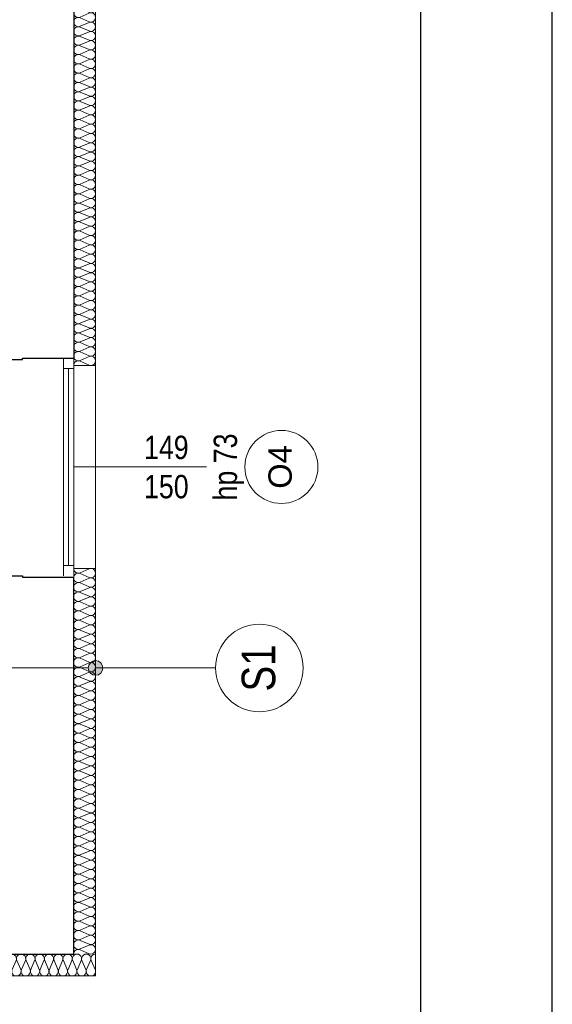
# Model space of a CAD drawing. Extents: x -543332 to -314699, y -9028 to 155584.
# Tile 191 of 256: x -472393 to -468743, y 80828 to 87569. Entities that reach past the tile are written whole.
import ezdxf

# ---------------------------------------------------------------- set-up
doc = ezdxf.new("R2010")
doc.units = 0
doc.header["$MEASUREMENT"] = 0
for name, color, linetype in [('$ IE Tabela', 7, 'Continuous'), ('Arch ocieplenie', 8, 'Continuous'), ('Arch opisy', 8, 'Continuous')]:
    doc.layers.add(name, color=color, linetype=linetype)
for name, color, linetype, lineweight in [('Arch ocieplenie_Nr_Pióra__9', 8, 'Continuous', 9), ('Arch opisy okien_Nr_Pióra__9', 8, 'Continuous', 9), ('Arch opisy_Nr_Pióra__1', 8, 'Continuous', 25), ('Arch opisy_Nr_Pióra__21', 8, 'Continuous', 9), ('Arch opisy_Nr_Pióra__9', 8, 'Continuous', 9), ('Arch wykończenie_Nr_Pióra__3', 8, 'Continuous', 18), ('INWENT. OKNA_Nr_Pióra__21', 8, 'Continuous', 9), ('INWENT. OKNA_Nr_Pióra__5', 8, 'Continuous', 13), ('INWENT.ŚCIANY_Nr_Pióra__1', 8, 'Continuous', 25), ('INWENT.ŚCIANY_Nr_Pióra__21', 8, 'Continuous', 9)]:
    doc.layers.add(name, color=color, linetype=linetype, lineweight=lineweight)
doc.styles.add('GENERATED_STYLE_10', font='arial.ttf')
doc.styles.add('GENERATED_STYLE_7', font='ARIALN.TTF')

# ---------------------------------------------------------------- blocks, each defined once
blk = doc.blocks.new('Izolacja cieplna 14_212', base_point=(-475828.3, 67857.6))
at = {"layer": 'Arch ocieplenie_Nr_Pióra__9', "linetype": 'Continuous'}
for p, q in [((-475825.6, 67752.3), (-475799.1, 67812.9)), ((-475793.8, 67812.9), (-475767.2, 67752.3)), ((-475761.9, 67752.3), (-475735.3, 67812.9)), ((-475730, 67812.9), (-475703.4, 67752.3)), ((-475698.1, 67752.3), (-475671.5, 67812.9)), ((-475666.2, 67812.9), (-475639.6, 67752.3)), ((-475634.3, 67752.3), (-475607.7, 67812.9)), ((-475602.4, 67812.9), (-475575.8, 67752.3)), ((-475570.5, 67752.3), (-475543.9, 67812.9)), ((-475538.6, 67812.9), (-475512.1, 67752.3)), ((-475506.7, 67752.3), (-475480.2, 67812.9)), ((-475474.8, 67812.9), (-475448.3, 67752.3)), ((-475442.9, 67752.3), (-475416.4, 67812.9)), ((-475411, 67812.9), (-475384.5, 67752.3)), ((-475379.1, 67752.3), (-475352.6, 67812.9)), ((-475347.2, 67812.9), (-475320.7, 67752.3)), ((-475315.3, 67752.3), (-475288.8, 67812.9)), ((-475283.4, 67812.9), (-475256.9, 67752.3)), ((-475251.5, 67752.3), (-475225, 67812.9)), ((-475219.6, 67812.9), (-475193.1, 67752.3)), ((-475187.7, 67752.3), (-475161.2, 67812.9)), ((-475155.8, 67812.9), (-475129.3, 67752.3)), ((-475124, 67752.3), (-475097.4, 67812.9)), ((-475092.1, 67812.9), (-475065.5, 67752.3)), ((-475060.2, 67752.3), (-475033.6, 67812.9)), ((-475028.3, 67812.9), (-475001.7, 67752.3)), ((-474996.4, 67752.3), (-474969.8, 67812.9)), ((-474964.5, 67812.9), (-474937.9, 67752.3)), ((-474932.6, 67752.3), (-474906, 67812.9)), ((-474900.7, 67812.9), (-474874.2, 67752.3)), ((-474868.8, 67752.3), (-474842.3, 67812.9)), ((-474836.9, 67812.9), (-474810.4, 67752.3)), ((-474805, 67752.3), (-474778.5, 67812.9)), ((-474773.1, 67812.9), (-474746.6, 67752.3)), ((-474741.2, 67752.3), (-474714.7, 67812.9)), ((-474709.3, 67812.9), (-474682.8, 67752.3)), ((-474677.4, 67752.3), (-474650.9, 67812.9)), ((-474645.5, 67812.9), (-474619, 67752.3)), ((-474613.6, 67752.3), (-474587.1, 67812.9)), ((-474581.7, 67812.9), (-474555.2, 67752.3)), ((-474549.8, 67752.3), (-474523.3, 67812.9)), ((-474517.9, 67812.9), (-474491.4, 67752.3)), ((-474486, 67752.3), (-474459.5, 67812.9)), ((-474454.2, 67812.9), (-474427.6, 67752.3)), ((-474422.3, 67752.3), (-474395.7, 67812.9)), ((-474390.4, 67812.9), (-474363.8, 67752.3)), ((-474358.5, 67752.3), (-474331.9, 67812.9)), ((-474326.6, 67812.9), (-474300, 67752.3)), ((-474294.7, 67752.3), (-474268.1, 67812.9)), ((-474262.8, 67812.9), (-474236.2, 67752.3)), ((-474230.9, 67752.3), (-474204.4, 67812.9)), ((-474199, 67812.9), (-474172.5, 67752.3)), ((-474167.1, 67752.3), (-474140.6, 67812.9)), ((-474135.2, 67812.9), (-474108.7, 67752.3)), ((-474103.3, 67752.3), (-474076.8, 67812.9)), ((-474071.4, 67812.9), (-474044.9, 67752.3)), ((-474039.5, 67752.3), (-474013, 67812.9)), ((-474007.6, 67812.9), (-473981.1, 67752.3)), ((-473975.7, 67752.3), (-473949.2, 67812.9)), ((-473943.8, 67812.9), (-473917.3, 67752.3)), ((-473911.9, 67752.3), (-473885.4, 67812.9)), ((-473880, 67812.9), (-473853.5, 67752.3)), ((-473848.1, 67752.3), (-473821.6, 67812.9)), ((-473816.3, 67812.9), (-473789.7, 67752.3)), ((-473784.4, 67752.3), (-473757.8, 67812.9)), ((-473752.5, 67812.9), (-473725.9, 67752.3)), ((-473720.6, 67752.3), (-473694, 67812.9)), ((-473688.7, 67812.9), (-473662.1, 67752.3)), ((-473656.8, 67752.3), (-473630.2, 67812.9)), ((-473624.9, 67812.9), (-473598.3, 67752.3)), ((-473593, 67752.3), (-473566.4, 67812.9)), ((-473561.1, 67812.9), (-473534.6, 67752.3)), ((-473529.2, 67752.3), (-473502.7, 67812.9)), ((-473497.3, 67812.9), (-473470.8, 67752.3)), ((-473465.4, 67752.3), (-473438.9, 67812.9)), ((-473433.5, 67812.9), (-473407, 67752.3)), ((-473401.6, 67752.3), (-473375.1, 67812.9)), ((-473369.7, 67812.9), (-473343.2, 67752.3)), ((-473337.8, 67752.3), (-473311.3, 67812.9)), ((-473305.9, 67812.9), (-473279.4, 67752.3)), ((-473274, 67752.3), (-473247.5, 67812.9)), ((-473242.1, 67812.9), (-473215.6, 67752.3)), ((-473210.2, 67752.3), (-473183.7, 67812.9)), ((-473178.3, 67812.9), (-473151.8, 67752.3)), ((-473146.5, 67752.3), (-473119.9, 67812.9)), ((-473114.6, 67812.9), (-473088, 67752.3)), ((-473082.7, 67752.3), (-473056.1, 67812.9)), ((-473050.8, 67812.9), (-473024.2, 67752.3)), ((-473018.9, 67752.3), (-472992.3, 67812.9)), ((-472987, 67812.9), (-472960.4, 67752.3)), ((-472955.1, 67752.3), (-472928.5, 67812.9)), ((-472923.2, 67812.9), (-472896.7, 67752.3)), ((-472891.3, 67752.3), (-472864.8, 67812.9)), ((-472859.4, 67812.9), (-472832.9, 67752.3)), ((-472827.5, 67752.3), (-472801, 67812.9)), ((-472795.6, 67812.9), (-472769.1, 67752.3)), ((-472763.7, 67752.3), (-472737.2, 67812.9)), ((-472731.8, 67812.9), (-472705.3, 67752.3)), ((-472699.9, 67752.3), (-472673.4, 67812.9)), ((-472668, 67812.9), (-472641.5, 67752.3)), ((-472636.1, 67752.3), (-472609.6, 67812.9)), ((-472604.2, 67812.9), (-472577.7, 67752.3)), ((-472572.3, 67752.3), (-472545.8, 67812.9)), ((-472540.4, 67812.9), (-472513.9, 67752.3)), ((-472508.5, 67752.3), (-472482, 67812.9)), ((-472476.7, 67812.9), (-472450.1, 67752.3)), ((-472444.8, 67752.3), (-472418.2, 67812.9)), ((-472412.9, 67812.9), (-472386.3, 67752.3)), ((-472381, 67752.3), (-472354.4, 67812.9)), ((-472349.1, 67812.9), (-472322.5, 67752.3)), ((-472317.2, 67752.3), (-472290.6, 67812.9)), ((-472285.3, 67812.9), (-472258.7, 67752.3)), ((-472253.4, 67752.3), (-472226.9, 67812.9)), ((-472221.5, 67812.9), (-472195, 67752.3)), ((-472189.6, 67752.3), (-472163.1, 67812.9)), ((-472157.7, 67812.9), (-472131.2, 67752.3)), ((-472125.8, 67752.3), (-472099.3, 67812.9)), ((-472093.9, 67812.9), (-472067.4, 67752.3)), ((-472062, 67752.3), (-472035.5, 67812.9)), ((-472030.1, 67812.9), (-472003.6, 67752.3)), ((-471998.2, 67752.3), (-471971.7, 67812.9)), ((-471966.3, 67812.9), (-471939.8, 67752.3)), ((-471934.4, 67752.3), (-471907.9, 67812.9)), ((-471902.5, 67812.9), (-471876, 67752.3))]:
    blk.add_line(p, q, dxfattribs=at)
for centre, start_param, end_param in [((-475828.3, 67825.7), 4.299596, 6.283185), ((-475764.5, 67825.7), 4.299595, 8.266774), ((-475700.7, 67825.7), 4.299595, 8.266774), ((-475637, 67825.7), 4.299595, 8.266774), ((-475573.2, 67825.7), 4.299595, 8.266774), ((-475509.4, 67825.7), 4.299595, 8.266774), ((-475445.6, 67825.7), 4.299595, 8.266774), ((-475381.8, 67825.7), 4.299595, 8.266774), ((-475318, 67825.7), 4.299595, 8.266774), ((-475254.2, 67825.7), 4.299595, 8.266774), ((-475190.4, 67825.7), 4.299595, 8.266774), ((-475126.6, 67825.7), 4.299595, 8.266774), ((-475062.8, 67825.7), 4.299595, 8.266774), ((-474999.1, 67825.7), 4.299595, 8.266774), ((-474935.3, 67825.7), 4.299595, 8.266774), ((-474871.5, 67825.7), 4.299595, 8.266774), ((-474807.7, 67825.7), 4.299595, 8.266774), ((-474743.9, 67825.7), 4.299595, 8.266774), ((-474680.1, 67825.7), 4.299595, 8.266774), ((-474616.3, 67825.7), 4.299595, 8.266774), ((-474552.5, 67825.7), 4.299595, 8.266774), ((-474488.7, 67825.7), 4.299595, 8.266774), ((-474424.9, 67825.7), 4.299595, 8.266774), ((-474361.1, 67825.7), 4.299595, 8.266774), ((-474297.4, 67825.7), 4.299595, 8.266774), ((-474233.6, 67825.7), 4.299595, 8.266774), ((-474169.8, 67825.7), 4.299595, 8.266774), ((-474106, 67825.7), 4.299595, 8.266774), ((-474042.2, 67825.7), 4.299595, 8.266774), ((-473978.4, 67825.7), 4.299595, 8.266774), ((-473914.6, 67825.7), 4.299595, 8.266774), ((-473850.8, 67825.7), 4.299595, 8.266774), ((-473787, 67825.7), 4.299595, 8.266774), ((-473723.2, 67825.7), 4.299595, 8.266774), ((-473659.5, 67825.7), 4.299595, 8.266774), ((-473595.7, 67825.7), 4.299595, 8.266774), ((-473531.9, 67825.7), 4.299595, 8.266774), ((-473468.1, 67825.7), 4.299595, 8.266774), ((-473404.3, 67825.7), 4.299595, 8.266774), ((-473340.5, 67825.7), 4.299595, 8.266774), ((-473276.7, 67825.7), 4.299595, 8.266774), ((-473212.9, 67825.7), 4.299595, 8.266774), ((-473149.1, 67825.7), 4.299595, 8.266774), ((-473085.3, 67825.7), 4.299595, 8.266774), ((-473021.6, 67825.7), 4.299595, 8.266774), ((-472957.8, 67825.7), 4.299595, 8.266774), ((-472894, 67825.7), 4.299595, 8.266774), ((-472830.2, 67825.7), 4.299595, 8.266774), ((-472766.4, 67825.7), 4.299595, 8.266774), ((-472702.6, 67825.7), 4.299595, 8.266774), ((-472638.8, 67825.7), 4.299595, 8.266774), ((-472575, 67825.7), 4.299595, 8.266774), ((-472511.2, 67825.7), 4.299595, 8.266774), ((-472447.4, 67825.7), 4.299595, 8.266774), ((-472383.6, 67825.7), 4.299595, 8.266774), ((-472319.9, 67825.7), 4.299595, 8.266774), ((-472256.1, 67825.7), 4.299595, 8.266774), ((-472192.3, 67825.7), 4.299595, 8.266774), ((-472128.5, 67825.7), 4.299595, 8.266774), ((-472064.7, 67825.7), 4.299595, 8.266774), ((-472000.9, 67825.7), 4.299595, 8.266774), ((-471937.1, 67825.7), 4.299595, 8.266774), ((-471873.3, 67825.7), 0, 1.983589), ((-475796.4, 67739.5), 1.158003, 5.125183), ((-475732.6, 67739.5), 1.158003, 5.125183), ((-475668.9, 67739.5), 1.158003, 5.125183), ((-475605.1, 67739.5), 1.158003, 5.125183), ((-475541.3, 67739.5), 1.158003, 5.125183), ((-475477.5, 67739.5), 1.158003, 5.125183), ((-475413.7, 67739.5), 1.158003, 5.125183), ((-475349.9, 67739.5), 1.158003, 5.125183), ((-475286.1, 67739.5), 1.158003, 5.125183), ((-475222.3, 67739.5), 1.158003, 5.125183), ((-475158.5, 67739.5), 1.158003, 5.125183), ((-475094.7, 67739.5), 1.158003, 5.125183), ((-475030.9, 67739.5), 1.158003, 5.125183), ((-474967.2, 67739.5), 1.158003, 5.125183), ((-474903.4, 67739.5), 1.158003, 5.125183), ((-474839.6, 67739.5), 1.158003, 5.125183), ((-474775.8, 67739.5), 1.158003, 5.125183), ((-474712, 67739.5), 1.158003, 5.125183), ((-474648.2, 67739.5), 1.158003, 5.125183), ((-474584.4, 67739.5), 1.158003, 5.125183), ((-474520.6, 67739.5), 1.158003, 5.125183), ((-474456.8, 67739.5), 1.158003, 5.125183), ((-474393, 67739.5), 1.158003, 5.125183), ((-474329.3, 67739.5), 1.158003, 5.125183), ((-474265.5, 67739.5), 1.158003, 5.125183), ((-474201.7, 67739.5), 1.158003, 5.125183), ((-474137.9, 67739.5), 1.158003, 5.125183), ((-474074.1, 67739.5), 1.158003, 5.125183), ((-474010.3, 67739.5), 1.158003, 5.125183), ((-473946.5, 67739.5), 1.158003, 5.125183), ((-473882.7, 67739.5), 1.158003, 5.125183), ((-473818.9, 67739.5), 1.158003, 5.125183), ((-473755.1, 67739.5), 1.158003, 5.125183), ((-473691.4, 67739.5), 1.158003, 5.125183), ((-473627.6, 67739.5), 1.158003, 5.125183), ((-473563.8, 67739.5), 1.158003, 5.125183), ((-473500, 67739.5), 1.158003, 5.125183), ((-473436.2, 67739.5), 1.158003, 5.125183), ((-473372.4, 67739.5), 1.158003, 5.125183), ((-473308.6, 67739.5), 1.158003, 5.125183), ((-473244.8, 67739.5), 1.158003, 5.125183), ((-473181, 67739.5), 1.158003, 5.125183), ((-473117.2, 67739.5), 1.158003, 5.125183), ((-473053.4, 67739.5), 1.158003, 5.125183), ((-472989.7, 67739.5), 1.158003, 5.125183), ((-472925.9, 67739.5), 1.158003, 5.125183), ((-472862.1, 67739.5), 1.158003, 5.125183), ((-472798.3, 67739.5), 1.158003, 5.125183), ((-472734.5, 67739.5), 1.158003, 5.125183), ((-472670.7, 67739.5), 1.158003, 5.125183), ((-472606.9, 67739.5), 1.158003, 5.125183), ((-472543.1, 67739.5), 1.158003, 5.125183), ((-472479.3, 67739.5), 1.158003, 5.125183), ((-472415.5, 67739.5), 1.158003, 5.125183), ((-472351.8, 67739.5), 1.158003, 5.125183), ((-472288, 67739.5), 1.158003, 5.125183), ((-472224.2, 67739.5), 1.158003, 5.125183), ((-472160.4, 67739.5), 1.158003, 5.125183), ((-472096.6, 67739.5), 1.158003, 5.125183), ((-472032.8, 67739.5), 1.158003, 5.125183), ((-471969, 67739.5), 1.158003, 5.125183), ((-471905.2, 67739.5), 1.158003, 5.125183)]:
    blk.add_ellipse(centre, major_axis=(0, 31.9), ratio=0.999795, start_param=start_param, end_param=end_param, dxfattribs=at)
blk = doc.blocks.new('Izolacja cieplna 14_213', base_point=(-472023.3, 70497.6))
at = {"layer": 'Arch ocieplenie_Nr_Pióra__9', "linetype": 'Continuous'}
for p, q in [((-471918, 70494.9), (-471978.6, 70468.1)), ((-471978.6, 70462.7), (-471918, 70435.9)), ((-471918, 70430.5), (-471978.6, 70403.8)), ((-471978.6, 70398.3), (-471918, 70371.6)), ((-471918, 70366.1), (-471978.6, 70339.4)), ((-471978.6, 70334), (-471918, 70307.2)), ((-471918, 70301.8), (-471978.6, 70275)), ((-471978.6, 70269.6), (-471918, 70242.8)), ((-471918, 70237.4), (-471978.6, 70210.6)), ((-471978.6, 70205.2), (-471918, 70178.4)), ((-471918, 70173), (-471978.6, 70146.2)), ((-471978.6, 70140.8), (-471918, 70114)), ((-471918, 70108.6), (-471978.6, 70081.8)), ((-471978.6, 70076.4), (-471918, 70049.6)), ((-471918, 70044.2), (-471978.6, 70017.4)), ((-471978.6, 70012), (-471918, 69985.2)), ((-471918, 69979.8), (-471978.6, 69953)), ((-471978.6, 69947.6), (-471918, 69920.8)), ((-471918, 69915.4), (-471978.6, 69888.6)), ((-471978.6, 69883.2), (-471918, 69856.4)), ((-471918, 69851), (-471978.6, 69824.2)), ((-471978.6, 69818.8), (-471918, 69792)), ((-471918, 69786.6), (-471978.6, 69759.8)), ((-471978.6, 69754.4), (-471918, 69727.7)), ((-471918, 69722.2), (-471978.6, 69695.5)), ((-471978.6, 69690.1), (-471918, 69663.3)), ((-471918, 69657.9), (-471978.6, 69631.1)), ((-471978.6, 69625.7), (-471918, 69598.9)), ((-471918, 69593.5), (-471978.6, 69566.7)), ((-471978.6, 69561.3), (-471918, 69534.5)), ((-471918, 69529.1), (-471978.6, 69502.3)), ((-471978.6, 69496.9), (-471918, 69470.1)), ((-471918, 69464.7), (-471978.6, 69437.9)), ((-471978.6, 69432.5), (-471918, 69405.7)), ((-471918, 69400.3), (-471978.6, 69373.5)), ((-471978.6, 69368.1), (-471918, 69341.3)), ((-471918, 69335.9), (-471978.6, 69309.1)), ((-471978.6, 69303.7), (-471918, 69276.9)), ((-471918, 69271.5), (-471978.6, 69244.7)), ((-471978.6, 69239.3), (-471918, 69212.5)), ((-471918, 69207.1), (-471978.6, 69180.3)), ((-471978.6, 69174.9), (-471918, 69148.1)), ((-471918, 69142.7), (-471978.6, 69115.9)), ((-471978.6, 69110.5), (-471918, 69083.8)), ((-471918, 69078.3), (-471978.6, 69051.6)), ((-471978.6, 69046.1), (-471918, 69019.4)), ((-471918, 69014), (-471978.6, 68987.2)), ((-471978.6, 68981.8), (-471918, 68955)), ((-471918, 68949.6), (-471978.6, 68922.8)), ((-471978.6, 68917.4), (-471918, 68890.6)), ((-471918, 68885.2), (-471978.6, 68858.4)), ((-471978.6, 68853), (-471918, 68826.2)), ((-471918, 68820.8), (-471978.6, 68794)), ((-471978.6, 68788.6), (-471918, 68761.8)), ((-471918, 68756.4), (-471978.6, 68729.6)), ((-471978.6, 68724.2), (-471918, 68697.4)), ((-471918, 68692), (-471978.6, 68665.2)), ((-471978.6, 68659.8), (-471918, 68633)), ((-471918, 68627.6), (-471978.6, 68600.8)), ((-471978.6, 68595.4), (-471918, 68568.6)), ((-471918, 68563.2), (-471978.6, 68536.4)), ((-471978.6, 68531), (-471918, 68504.2)), ((-471918, 68498.8), (-471978.6, 68472)), ((-471978.6, 68466.6), (-471918, 68439.8)), ((-471918, 68434.4), (-471978.6, 68407.7)), ((-471978.6, 68402.2), (-471918, 68375.5)), ((-471918, 68370), (-471978.6, 68343.3)), ((-471978.6, 68337.9), (-471918, 68311.1)), ((-471918, 68305.7), (-471978.6, 68278.9)), ((-471978.6, 68273.5), (-471918, 68246.7)), ((-471918, 68241.3), (-471978.6, 68214.5)), ((-471978.6, 68209.1), (-471918, 68182.3)), ((-471918, 68176.9), (-471978.6, 68150.1)), ((-471978.6, 68144.7), (-471918, 68117.9)), ((-471918, 68112.5), (-471978.6, 68085.7)), ((-471978.6, 68080.3), (-471918, 68053.5)), ((-471918, 68048.1), (-471978.6, 68021.3)), ((-471978.6, 68015.9), (-471918, 67989.1)), ((-471918, 67983.7), (-471978.6, 67956.9)), ((-471978.6, 67951.5), (-471918, 67924.7)), ((-471918, 67919.3), (-471978.6, 67892.5)), ((-471978.6, 67887.1), (-471918, 67860.3))]:
    blk.add_line(p, q, dxfattribs=at)
for centre, start_param, end_param in [((-471991.4, 70433.2), 2.7288, 6.695979), ((-471991.4, 70497.6), 4.712389, 6.695979), ((-471905.2, 70465.4), 5.870392, 9.837571), ((-471991.4, 70368.9), 2.7288, 6.695979), ((-471905.2, 70401), 5.870392, 9.837571), ((-471991.4, 70304.5), 2.7288, 6.695979), ((-471905.2, 70336.7), 5.870392, 9.837571), ((-471991.4, 70240.1), 2.7288, 6.695979), ((-471905.2, 70272.3), 5.870392, 9.837571), ((-471991.4, 70175.7), 2.7288, 6.695979), ((-471905.2, 70207.9), 5.870392, 9.837571), ((-471905.2, 70143.5), 5.870392, 9.837571), ((-471991.4, 70111.3), 2.7288, 6.695979), ((-471905.2, 70079.1), 5.870392, 9.837571), ((-471991.4, 70046.9), 2.7288, 6.695979), ((-471905.2, 70014.7), 5.870392, 9.837571), ((-471991.4, 69982.5), 2.7288, 6.695979), ((-471905.2, 69950.3), 5.870392, 9.837571), ((-471991.4, 69918.1), 2.7288, 6.695979), ((-471905.2, 69885.9), 5.870392, 9.837571), ((-471991.4, 69853.7), 2.7288, 6.695979), ((-471905.2, 69821.5), 5.870392, 9.837571), ((-471991.4, 69789.3), 2.7288, 6.695979), ((-471905.2, 69757.1), 5.870392, 9.837571), ((-471991.4, 69725), 2.7288, 6.695979), ((-471905.2, 69692.8), 5.870392, 9.837571), ((-471991.4, 69660.6), 2.7288, 6.695979), ((-471905.2, 69628.4), 5.870392, 9.837571), ((-471991.4, 69596.2), 2.7288, 6.695979), ((-471905.2, 69564), 5.870392, 9.837571), ((-471991.4, 69531.8), 2.7288, 6.695979), ((-471991.4, 69467.4), 2.7288, 6.695979), ((-471905.2, 69499.6), 5.870392, 9.837571), ((-471991.4, 69403), 2.7288, 6.695979), ((-471905.2, 69435.2), 5.870392, 9.837571), ((-471991.4, 69338.6), 2.7288, 6.695979), ((-471905.2, 69370.8), 5.870392, 9.837571), ((-471991.4, 69274.2), 2.7288, 6.695979), ((-471905.2, 69306.4), 5.870392, 9.837571), ((-471991.4, 69209.8), 2.7288, 6.695979), ((-471905.2, 69242), 5.870392, 9.837571), ((-471991.4, 69145.4), 2.7288, 6.695979), ((-471905.2, 69177.6), 5.870392, 9.837571), ((-471991.4, 69081), 2.7288, 6.695979), ((-471905.2, 69113.2), 5.870392, 9.837571), ((-471991.4, 69016.7), 2.7288, 6.695979), ((-471905.2, 69048.9), 5.870392, 9.837571), ((-471991.4, 68952.3), 2.7288, 6.695979), ((-471905.2, 68984.5), 5.870392, 9.837571), ((-471991.4, 68887.9), 2.7288, 6.695979), ((-471905.2, 68920.1), 5.870392, 9.837571), ((-471991.4, 68823.5), 2.7288, 6.695979), ((-471905.2, 68855.7), 5.870392, 9.837571), ((-471991.4, 68759.1), 2.7288, 6.695979), ((-471905.2, 68791.3), 5.870392, 9.837571), ((-471905.2, 68726.9), 5.870392, 9.837571), ((-471991.4, 68694.7), 2.7288, 6.695979), ((-471905.2, 68662.5), 5.870392, 9.837571), ((-471991.4, 68630.3), 2.7288, 6.695979), ((-471905.2, 68598.1), 5.870392, 9.837571), ((-471991.4, 68565.9), 2.7288, 6.695979), ((-471905.2, 68533.7), 5.870392, 9.837571), ((-471991.4, 68501.5), 2.7288, 6.695979), ((-471905.2, 68469.3), 5.870392, 9.837571), ((-471991.4, 68437.1), 2.7288, 6.695979), ((-471905.2, 68404.9), 5.870392, 9.837571), ((-471991.4, 68372.8), 2.7288, 6.695979), ((-471905.2, 68340.6), 5.870392, 9.837571), ((-471991.4, 68308.4), 2.7288, 6.695979), ((-471905.2, 68276.2), 5.870392, 9.837571), ((-471991.4, 68244), 2.7288, 6.695979), ((-471905.2, 68211.8), 5.870392, 9.837571), ((-471991.4, 68179.6), 2.7288, 6.695979), ((-471905.2, 68147.4), 5.870392, 9.837571), ((-471991.4, 68115.2), 2.7288, 6.695979), ((-471905.2, 68083), 5.870392, 9.837571), ((-471991.4, 68050.8), 2.7288, 6.695979), ((-471991.4, 67986.4), 2.7288, 6.695979), ((-471905.2, 68018.6), 5.870392, 9.837571), ((-471991.4, 67922), 2.7288, 6.695979), ((-471905.2, 67954.2), 5.870392, 9.837571), ((-471991.4, 67857.6), 2.7288, 4.712389), ((-471905.2, 67889.8), 5.870392, 9.837571)]:
    blk.add_ellipse(centre, major_axis=(0, -32.2), ratio=0.990886, start_param=start_param, end_param=end_param, dxfattribs=at)
blk = doc.blocks.new('Izolacja cieplna 14_215', base_point=(-472023.3, 76017.6))
at = {"layer": 'Arch ocieplenie_Nr_Pióra__9', "linetype": 'Continuous'}
for p, q in [((-471918, 76015), (-471978.6, 75988.5)), ((-471978.6, 75983.2), (-471918, 75956.8)), ((-471918, 75951.4), (-471978.6, 75925)), ((-471978.6, 75919.7), (-471918, 75893.2)), ((-471918, 75887.9), (-471978.6, 75861.5)), ((-471978.6, 75856.1), (-471918, 75829.7)), ((-471918, 75824.3), (-471978.6, 75797.9)), ((-471978.6, 75792.6), (-471918, 75766.1)), ((-471918, 75760.8), (-471978.6, 75734.4)), ((-471978.6, 75729), (-471918, 75702.6)), ((-471918, 75697.3), (-471978.6, 75670.8)), ((-471978.6, 75665.5), (-471918, 75639.1)), ((-471918, 75633.7), (-471978.6, 75607.3)), ((-471978.6, 75602), (-471918, 75575.5)), ((-471918, 75570.2), (-471978.6, 75543.8)), ((-471978.6, 75538.4), (-471918, 75512)), ((-471918, 75506.7), (-471978.6, 75480.2)), ((-471978.6, 75474.9), (-471918, 75448.5)), ((-471918, 75443.1), (-471978.6, 75416.7)), ((-471978.6, 75411.3), (-471918, 75384.9)), ((-471918, 75379.6), (-471978.6, 75353.1)), ((-471978.6, 75347.8), (-471918, 75321.4)), ((-471918, 75316), (-471978.6, 75289.6)), ((-471978.6, 75284.3), (-471918, 75257.8)), ((-471918, 75252.5), (-471978.6, 75226.1)), ((-471978.6, 75220.7), (-471918, 75194.3)), ((-471918, 75189), (-471978.6, 75162.5)), ((-471978.6, 75157.2), (-471918, 75130.8)), ((-471918, 75125.4), (-471978.6, 75099)), ((-471978.6, 75093.7), (-471918, 75067.2)), ((-471918, 75061.9), (-471978.6, 75035.5)), ((-471978.6, 75030.1), (-471918, 75003.7)), ((-471918, 74998.3), (-471978.6, 74971.9)), ((-471978.6, 74966.6), (-471918, 74940.1)), ((-471918, 74934.8), (-471978.6, 74908.4)), ((-471978.6, 74903), (-471918, 74876.6)), ((-471918, 74871.3), (-471978.6, 74844.8)), ((-471978.6, 74839.5), (-471918, 74813.1)), ((-471918, 74807.7), (-471978.6, 74781.3)), ((-471978.6, 74776), (-471918, 74749.5)), ((-471918, 74744.2), (-471978.6, 74717.8)), ((-471978.6, 74712.4), (-471918, 74686)), ((-471918, 74680.7), (-471978.6, 74654.2)), ((-471978.6, 74648.9), (-471918, 74622.5)), ((-471918, 74617.1), (-471978.6, 74590.7)), ((-471978.6, 74585.3), (-471918, 74558.9)), ((-471918, 74553.6), (-471978.6, 74527.1)), ((-471978.6, 74521.8), (-471918, 74495.4)), ((-471918, 74490), (-471978.6, 74463.6)), ((-471978.6, 74458.3), (-471918, 74431.8)), ((-471918, 74426.5), (-471978.6, 74400.1)), ((-471978.6, 74394.7), (-471918, 74368.3)), ((-471918, 74363), (-471978.6, 74336.5)), ((-471978.6, 74331.2), (-471918, 74304.8)), ((-471918, 74299.4), (-471978.6, 74273)), ((-471978.6, 74267.7), (-471918, 74241.2)), ((-471918, 74235.9), (-471978.6, 74209.5)), ((-471978.6, 74204.1), (-471918, 74177.7)), ((-471918, 74172.3), (-471978.6, 74145.9)), ((-471978.6, 74140.6), (-471918, 74114.1)), ((-471918, 74108.8), (-471978.6, 74082.4)), ((-471978.6, 74077), (-471918, 74050.6)), ((-471918, 74045.3), (-471978.6, 74018.8)), ((-471978.6, 74013.5), (-471918, 73987.1)), ((-471918, 73981.7), (-471978.6, 73955.3)), ((-471978.6, 73950), (-471918, 73923.5)), ((-471918, 73918.2), (-471978.6, 73891.8)), ((-471978.6, 73886.4), (-471918, 73860)), ((-471918, 73854.7), (-471978.6, 73828.2)), ((-471978.6, 73822.9), (-471918, 73796.5)), ((-471918, 73791.1), (-471978.6, 73764.7)), ((-471978.6, 73759.3), (-471918, 73732.9)), ((-471918, 73727.6), (-471978.6, 73701.1)), ((-471978.6, 73695.8), (-471918, 73669.4)), ((-471918, 73664), (-471978.6, 73637.6)), ((-471978.6, 73632.3), (-471918, 73605.8)), ((-471918, 73600.5), (-471978.6, 73574.1)), ((-471978.6, 73568.7), (-471918, 73542.3)), ((-471918, 73537), (-471978.6, 73510.5)), ((-471978.6, 73505.2), (-471918, 73478.8)), ((-471918, 73473.4), (-471978.6, 73447)), ((-471978.6, 73441.7), (-471918, 73415.2)), ((-471918, 73409.9), (-471978.6, 73383.5)), ((-471978.6, 73378.1), (-471918, 73351.7)), ((-471918, 73346.3), (-471978.6, 73319.9)), ((-471978.6, 73314.6), (-471918, 73288.1)), ((-471918, 73282.8), (-471978.6, 73256.4)), ((-471978.6, 73251), (-471918, 73224.6)), ((-471918, 73219.3), (-471978.6, 73192.8)), ((-471978.6, 73187.5), (-471918, 73161.1)), ((-471918, 73155.7), (-471978.6, 73129.3)), ((-471978.6, 73124), (-471918, 73097.5)), ((-471918, 73092.2), (-471978.6, 73065.8)), ((-471978.6, 73060.4), (-471918, 73034)), ((-471918, 73028.7), (-471978.6, 73002.2)), ((-471978.6, 72996.9), (-471918, 72970.5)), ((-471918, 72965.1), (-471978.6, 72938.7)), ((-471978.6, 72933.3), (-471918, 72906.9)), ((-471918, 72901.6), (-471978.6, 72875.1)), ((-471978.6, 72869.8), (-471918, 72843.4)), ((-471918, 72838), (-471978.6, 72811.6)), ((-471978.6, 72806.3), (-471918, 72779.8)), ((-471918, 72774.5), (-471978.6, 72748.1)), ((-471978.6, 72742.7), (-471918, 72716.3)), ((-471918, 72711), (-471978.6, 72684.5)), ((-471978.6, 72679.2), (-471918, 72652.8)), ((-471918, 72647.4), (-471978.6, 72621)), ((-471978.6, 72615.7), (-471918, 72589.2)), ((-471918, 72583.9), (-471978.6, 72557.5)), ((-471978.6, 72552.1), (-471918, 72525.7)), ((-471918, 72520.3), (-471978.6, 72493.9)), ((-471978.6, 72488.6), (-471918, 72462.1)), ((-471918, 72456.8), (-471978.6, 72430.4)), ((-471978.6, 72425), (-471918, 72398.6)), ((-471918, 72393.3), (-471978.6, 72366.8)), ((-471978.6, 72361.5), (-471918, 72335.1)), ((-471918, 72329.7), (-471978.6, 72303.3)), ((-471978.6, 72298), (-471918, 72271.5)), ((-471918, 72266.2), (-471978.6, 72239.8)), ((-471978.6, 72234.4), (-471918, 72208)), ((-471918, 72202.7), (-471978.6, 72176.2)), ((-471978.6, 72170.9), (-471918, 72144.5)), ((-471918, 72139.1), (-471978.6, 72112.7)), ((-471978.6, 72107.3), (-471918, 72080.9)), ((-471918, 72075.6), (-471978.6, 72049.1)), ((-471978.6, 72043.8), (-471918, 72017.4)), ((-471918, 72012), (-471978.6, 71985.6)), ((-471978.6, 71980.3), (-471918, 71953.8)), ((-471918, 71948.5), (-471978.6, 71922.1)), ((-471978.6, 71916.7), (-471918, 71890.3))]:
    blk.add_line(p, q, dxfattribs=at)
for centre, start_param, end_param in [((-471991.4, 75954.1), 1.158004, 5.125183), ((-471991.4, 76017.6), 3.141593, 5.125182), ((-471905.2, 75985.9), 4.299595, 8.266775), ((-471991.4, 75890.6), 1.158004, 5.125183), ((-471905.2, 75922.3), 4.299595, 8.266775), ((-471991.4, 75827), 1.158004, 5.125183), ((-471905.2, 75858.8), 4.299595, 8.266775), ((-471991.4, 75763.5), 1.158004, 5.125183), ((-471905.2, 75795.2), 4.299595, 8.266775), ((-471991.4, 75699.9), 1.158004, 5.125183), ((-471905.2, 75731.7), 4.299595, 8.266775), ((-471991.4, 75636.4), 1.158004, 5.125183), ((-471905.2, 75668.2), 4.299595, 8.266775), ((-471905.2, 75604.6), 4.299595, 8.266775), ((-471991.4, 75572.9), 1.158004, 5.125183), ((-471905.2, 75541.1), 4.299595, 8.266775), ((-471991.4, 75509.3), 1.158004, 5.125183), ((-471905.2, 75477.6), 4.299595, 8.266775), ((-471991.4, 75445.8), 1.158004, 5.125183), ((-471905.2, 75414), 4.299595, 8.266775), ((-471991.4, 75382.2), 1.158004, 5.125183), ((-471905.2, 75350.5), 4.299595, 8.266775), ((-471991.4, 75318.7), 1.158004, 5.125183), ((-471905.2, 75286.9), 4.299595, 8.266775), ((-471991.4, 75255.2), 1.158004, 5.125183), ((-471905.2, 75223.4), 4.299595, 8.266775), ((-471991.4, 75191.6), 1.158004, 5.125183), ((-471905.2, 75159.9), 4.299595, 8.266775), ((-471991.4, 75128.1), 1.158004, 5.125183), ((-471991.4, 75064.6), 1.158004, 5.125183), ((-471905.2, 75096.3), 4.299595, 8.266775), ((-471991.4, 75001), 1.158004, 5.125183), ((-471905.2, 75032.8), 4.299595, 8.266775), ((-471991.4, 74937.5), 1.158004, 5.125183), ((-471905.2, 74969.2), 4.299595, 8.266775), ((-471991.4, 74873.9), 1.158004, 5.125183), ((-471905.2, 74905.7), 4.299595, 8.266775), ((-471991.4, 74810.4), 1.158004, 5.125183), ((-471905.2, 74842.2), 4.299595, 8.266775), ((-471991.4, 74746.9), 1.158004, 5.125183), ((-471905.2, 74778.6), 4.299595, 8.266775), ((-471991.4, 74683.3), 1.158004, 5.125183), ((-471905.2, 74715.1), 4.299595, 8.266775), ((-471991.4, 74619.8), 1.158004, 5.125183), ((-471905.2, 74651.6), 4.299595, 8.266775), ((-471991.4, 74556.2), 1.158004, 5.125183), ((-471905.2, 74588), 4.299595, 8.266775), ((-471905.2, 74524.5), 4.299595, 8.266775), ((-471991.4, 74492.7), 1.158004, 5.125183), ((-471905.2, 74460.9), 4.299595, 8.266775), ((-471991.4, 74429.2), 1.158004, 5.125183), ((-471905.2, 74397.4), 4.299595, 8.266775), ((-471991.4, 74365.6), 1.158004, 5.125183), ((-471905.2, 74333.9), 4.299595, 8.266775), ((-471991.4, 74302.1), 1.158004, 5.125183), ((-471905.2, 74270.3), 4.299595, 8.266775), ((-471991.4, 74238.6), 1.158004, 5.125183), ((-471905.2, 74206.8), 4.299595, 8.266775), ((-471991.4, 74175), 1.158004, 5.125183), ((-471905.2, 74143.2), 4.299595, 8.266775), ((-471991.4, 74111.5), 1.158004, 5.125183), ((-471905.2, 74079.7), 4.299595, 8.266775), ((-471991.4, 74047.9), 1.158004, 5.125183), ((-471991.4, 73984.4), 1.158004, 5.125183), ((-471905.2, 74016.2), 4.299595, 8.266775), ((-471991.4, 73920.9), 1.158004, 5.125183), ((-471905.2, 73952.6), 4.299595, 8.266775), ((-471991.4, 73857.3), 1.158004, 5.125183), ((-471905.2, 73889.1), 4.299595, 8.266775), ((-471991.4, 73793.8), 1.158004, 5.125183), ((-471905.2, 73825.6), 4.299595, 8.266775), ((-471991.4, 73730.2), 1.158004, 5.125183), ((-471905.2, 73762), 4.299595, 8.266775), ((-471991.4, 73666.7), 1.158004, 5.125183), ((-471905.2, 73698.5), 4.299595, 8.266775), ((-471991.4, 73603.2), 1.158004, 5.125183), ((-471905.2, 73634.9), 4.299595, 8.266775), ((-471991.4, 73539.6), 1.158004, 5.125183), ((-471905.2, 73571.4), 4.299595, 8.266775), ((-471991.4, 73476.1), 1.158004, 5.125183), ((-471905.2, 73507.9), 4.299595, 8.266775), ((-471991.4, 73412.6), 1.158004, 5.125183), ((-471905.2, 73444.3), 4.299595, 8.266775), ((-471905.2, 73380.8), 4.299595, 8.266775), ((-471991.4, 73349), 1.158004, 5.125183), ((-471905.2, 73317.2), 4.299595, 8.266775), ((-471991.4, 73285.5), 1.158004, 5.125183), ((-471905.2, 73253.7), 4.299595, 8.266775), ((-471991.4, 73221.9), 1.158004, 5.125183), ((-471905.2, 73190.2), 4.299595, 8.266775), ((-471991.4, 73158.4), 1.158004, 5.125183), ((-471905.2, 73126.6), 4.299595, 8.266775), ((-471991.4, 73094.9), 1.158004, 5.125183), ((-471905.2, 73063.1), 4.299595, 8.266775), ((-471991.4, 73031.3), 1.158004, 5.125183), ((-471905.2, 72999.6), 4.299595, 8.266775), ((-471991.4, 72967.8), 1.158004, 5.125183), ((-471905.2, 72936), 4.299595, 8.266775), ((-471991.4, 72904.2), 1.158004, 5.125183), ((-471991.4, 72840.7), 1.158004, 5.125183), ((-471905.2, 72872.5), 4.299595, 8.266775), ((-471991.4, 72777.2), 1.158004, 5.125183), ((-471905.2, 72808.9), 4.299595, 8.266775), ((-471991.4, 72713.6), 1.158004, 5.125183), ((-471905.2, 72745.4), 4.299595, 8.266775), ((-471991.4, 72650.1), 1.158004, 5.125183), ((-471905.2, 72681.9), 4.299595, 8.266775), ((-471991.4, 72586.6), 1.158004, 5.125183), ((-471905.2, 72618.3), 4.299595, 8.266775), ((-471991.4, 72523), 1.158004, 5.125183), ((-471905.2, 72554.8), 4.299595, 8.266775), ((-471991.4, 72459.5), 1.158004, 5.125183), ((-471905.2, 72491.2), 4.299595, 8.266775), ((-471991.4, 72395.9), 1.158004, 5.125183), ((-471905.2, 72427.7), 4.299595, 8.266775), ((-471991.4, 72332.4), 1.158004, 5.125183), ((-471905.2, 72364.2), 4.299595, 8.266775), ((-471905.2, 72300.6), 4.299595, 8.266775), ((-471991.4, 72268.9), 1.158004, 5.125183), ((-471905.2, 72237.1), 4.299595, 8.266775), ((-471991.4, 72205.3), 1.158004, 5.125183), ((-471905.2, 72173.6), 4.299595, 8.266775), ((-471991.4, 72141.8), 1.158004, 5.125183), ((-471905.2, 72110), 4.299595, 8.266775), ((-471991.4, 72078.2), 1.158004, 5.125183), ((-471905.2, 72046.5), 4.299595, 8.266775), ((-471991.4, 72014.7), 1.158004, 5.125183), ((-471905.2, 71982.9), 4.299595, 8.266775), ((-471991.4, 71951.2), 1.158004, 5.125183), ((-471905.2, 71919.4), 4.299595, 8.266775), ((-471991.4, 71887.6), 1.158004, 3.141593)]:
    blk.add_ellipse(centre, major_axis=(31.9, 0), ratio=0.995847, start_param=start_param, end_param=end_param, dxfattribs=at)
blk = doc.blocks.new('Linia_143', base_point=(-472623.3, 69816.5))
at = {"layer": 'Arch opisy_Nr_Pióra__21', "linetype": 'Continuous'}
for points in [[(-472573.3, 69816.5), (-472577.1, 69835.7), (-472588, 69851.9), (-472604.2, 69862.7), (-472623.3, 69866.5), (-472642.5, 69862.7), (-472658.7, 69851.9), (-472669.5, 69835.7), (-472673.3, 69816.5), (-472669.5, 69797.4), (-472658.7, 69781.2), (-472642.5, 69770.3), (-472623.3, 69766.5), (-472604.2, 69770.3), (-472588, 69781.2), (-472577.1, 69797.4)], [(-471823.3, 69816.5), (-471827.1, 69835.7), (-471838, 69851.9), (-471854.2, 69862.7), (-471873.3, 69866.5), (-471892.5, 69862.7), (-471908.7, 69851.9), (-471919.5, 69835.7), (-471923.3, 69816.5), (-471919.5, 69797.4), (-471908.7, 69781.2), (-471892.5, 69770.3), (-471873.3, 69766.5), (-471854.2, 69770.3), (-471838, 69781.2), (-471827.1, 69797.4)]]:
    blk.add_hatch(color=256, dxfattribs=at).paths.add_polyline_path(points, flags=0)
blk.add_line((-472573.3, 69816.5), (-471923.3, 69816.5), dxfattribs=at)
for centre in [(-472623.3, 69816.5), (-471873.3, 69816.5)]:
    blk.add_circle(centre, 50, dxfattribs=at)
blk = doc.blocks.new('Linia_144', base_point=(-471873.3, 69816.5))
at = {"layer": 'Arch opisy_Nr_Pióra__21', "linetype": 'Continuous'}
blk.add_line((-471873.3, 69816.5), (-471050.7, 69816.5), dxfattribs=at)
blk.add_circle((-470750.7, 69816.5), 300, dxfattribs=at)
blk = doc.blocks.new('a3eee')
at = {"layer": '$ IE Tabela'}
for p, q in [((23930.76, 1206.8), (23930.76, 4176.8)), ((23840.76, 1286.8), (23840.76, 4096.8))]:
    blk.add_line(p, q, dxfattribs=at)

msp = doc.modelspace()

# ---------------------------------------------------------------- linework, layer by layer
at = {"layer": 'Arch opisy_Nr_Pióra__9', "linetype": 'Continuous'}
msp.add_circle((-470599.8, 84507), 250, dxfattribs=at)
at = {"layer": 'Arch wykończenie_Nr_Pióra__3', "linetype": 'Continuous'}
for p, q in [((-471873.3, 89332), (-471873.3, 85202)), ((-472023.3, 85202), (-471873.3, 85202)), ((-472023.3, 83812), (-471873.3, 83812)), ((-471873.3, 81022), (-471873.3, 83812)), ((-475828.3, 81022), (-471873.3, 81022))]:
    msp.add_line(p, q, dxfattribs=at)
at = {"layer": 'INWENT. OKNA_Nr_Pióra__5', "linetype": 'Continuous'}
for p, q in [((-472093.3, 85252), (-472093.3, 83762)), ((-472023.3, 85252), (-472023.3, 83762)), ((-472023.3, 85182), (-472093.3, 85182)), ((-472058.3, 83832), (-472058.3, 85182)), ((-472023.3, 84507), (-471113.3, 84507)), ((-472023.3, 83832), (-472093.3, 83832))]:
    msp.add_line(p, q, dxfattribs=at)
at = {"layer": 'INWENT.ŚCIANY_Nr_Pióra__1', "linetype": 'Continuous'}
for p, q in [((-472023.3, 89282), (-472023.3, 85252)), ((-472623.3, 85242), (-472373.3, 85242)), ((-472373.3, 85242), (-472373.3, 85252)), ((-472373.3, 85252), (-472023.3, 85252)), ((-472623.3, 83762), (-472373.3, 83762)), ((-472373.3, 83762), (-472373.3, 83752)), ((-472373.3, 83752), (-472023.3, 83752)), ((-472023.3, 81172), (-472023.3, 83752)), ((-475598.3, 81172), (-472023.3, 81172))]:
    msp.add_line(p, q, dxfattribs=at)
at = {"layer": 'INWENT.ŚCIANY_Nr_Pióra__21', "linetype": 'Continuous'}
msp.add_line((-471873.3, 83812), (-471873.3, 85202), dxfattribs=at)

# ---------------------------------------------------------------- block references
at = {"layer": '$ IE Tabela', "transparency": 33554687, "xscale": 10, "yscale": 10, "zscale": 10}
msp.add_blockref('a3eee', (-708050.8, 57795.6), dxfattribs=at)
at = {"layer": 'Arch ocieplenie', "color": 104, "linetype": 'Continuous', "lineweight": 13, "true_color": 0x029e21}
for name, p in [('Izolacja cieplna 14_215', (-472023.3, 89332)), ('Izolacja cieplna 14_213', (-472023.3, 83812)), ('Izolacja cieplna 14_212', (-475828.3, 81172))]:
    msp.add_blockref(name, p, dxfattribs=at)
at = {"layer": 'Arch opisy', "linetype": 'Continuous'}
for name, p in [('Linia_144', (-471873.3, 83130.9)), ('Linia_143', (-472623.3, 83130.9))]:
    msp.add_blockref(name, p, dxfattribs=at)

# ---------------------------------------------------------------- texts
at = {"layer": 'Arch opisy okien_Nr_Pióra__9', "linetype": 'Continuous', "insert": (-470688.9, 84507), "char_height": 160, "attachment_point": 2, "rotation": 90, "style": 'GENERATED_STYLE_10'}
msp.add_mtext('{O4}', dxfattribs=at)
at = {"layer": 'Arch opisy_Nr_Pióra__1', "linetype": 'Continuous', "insert": (-470872.1, 83130.9), "char_height": 230, "attachment_point": 2, "rotation": 90, "style": 'GENERATED_STYLE_7'}
msp.add_mtext('{S1}', dxfattribs=at)
at = {"layer": 'INWENT. OKNA_Nr_Pióra__21', "linetype": 'Continuous', "insert": (-471064, 84507), "char_height": 160, "attachment_point": 2, "rotation": 90, "style": 'GENERATED_STYLE_7'}
msp.add_mtext('{hp 73}', dxfattribs=at)
at = {"layer": 'INWENT. OKNA_Nr_Pióra__21', "linetype": 'Continuous', "insert": (-471388.3, 84721.2), "char_height": 160, "width": 709.227, "attachment_point": 2, "line_spacing_factor": 1.007581, "style": 'GENERATED_STYLE_7'}
msp.add_mtext('{149\\P150}', dxfattribs=at)

doc.saveas('drawing.dxf')
